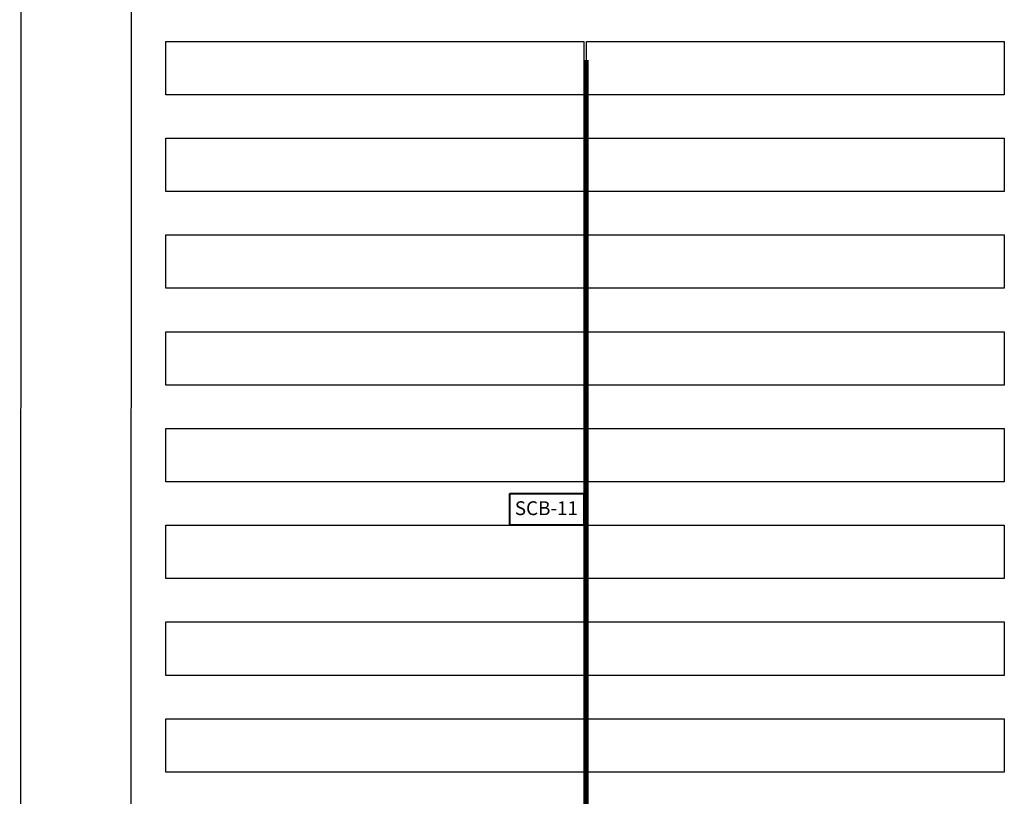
# Model space of a CAD drawing. Header units: inches. Extents: x 727810 to 1461440, y 2714588 to 5435005.
# Tile 59 of 233: x 728326 to 728397, y 2716118 to 2716175. Entities that reach past the tile are written whole.
import ezdxf

# ---------------------------------------------------------------- set-up
doc = ezdxf.new("R2010")
doc.units = ezdxf.units.IN
doc.header["$MEASUREMENT"] = 0
for name, color, linetype in [('Mundra 335', 7, 'Continuous'), ('ROAD', 7, 'Continuous'), ('SCB', 7, 'Continuous'), ('tranch', 7, 'Continuous')]:
    doc.layers.add(name, color=color, linetype=linetype)
doc.styles.get("Standard").update_dxf_attribs({"font": 'arial.ttf'})

# ---------------------------------------------------------------- blocks, each defined once
blk = doc.blocks.new('245')
at = {"layer": 'SCB', "lineweight": 40}
for points in [[(727940.219, 2716280.277), (727945.559, 2716280.277), (727945.559, 2716277.976)], [(727945.559, 2716277.976), (727940.219, 2716277.976), (727940.219, 2716280.277)]]:
    blk.add_lwpolyline(points, dxfattribs=at)

msp = doc.modelspace()

# ---------------------------------------------------------------- linework, layer by layer
at = {"layer": 'Mundra 335', "color": 2}
for points in [[(728336.55483, 2716172.97565), (728366.77483, 2716172.97565), (728366.77483, 2716169.11565), (728336.55483, 2716169.11565), (728336.55483, 2716172.97565)], [(728366.97483, 2716172.97565), (728397.19483, 2716172.97565), (728397.19483, 2716169.11565), (728366.97483, 2716169.11565), (728366.97483, 2716172.97565)], [(728336.55483, 2716165.97565), (728366.77483, 2716165.97565), (728366.77483, 2716162.11565), (728336.55483, 2716162.11565), (728336.55483, 2716165.97565)], [(728366.97483, 2716165.97565), (728397.19483, 2716165.97565), (728397.19483, 2716162.11565), (728366.97483, 2716162.11565), (728366.97483, 2716165.97565)], [(728336.55483, 2716158.97565), (728366.77483, 2716158.97565), (728366.77483, 2716155.11565), (728336.55483, 2716155.11565), (728336.55483, 2716158.97565)], [(728366.97483, 2716158.97565), (728397.19483, 2716158.97565), (728397.19483, 2716155.11565), (728366.97483, 2716155.11565), (728366.97483, 2716158.97565)], [(728336.55483, 2716151.97565), (728366.77483, 2716151.97565), (728366.77483, 2716148.11565), (728336.55483, 2716148.11565), (728336.55483, 2716151.97565)], [(728366.97483, 2716151.97565), (728397.19483, 2716151.97565), (728397.19483, 2716148.11565), (728366.97483, 2716148.11565), (728366.97483, 2716151.97565)], [(728336.55483, 2716144.97565), (728366.77483, 2716144.97565), (728366.77483, 2716141.11565), (728336.55483, 2716141.11565), (728336.55483, 2716144.97565)], [(728366.97483, 2716144.97565), (728397.19483, 2716144.97565), (728397.19483, 2716141.11565), (728366.97483, 2716141.11565), (728366.97483, 2716144.97565)], [(728366.77483, 2716140.27726), (728366.77483, 2716134.11565), (728336.55483, 2716134.11565), (728336.55483, 2716137.97565), (728366.77483, 2716137.97565)], [(728366.97483, 2716137.97565), (728397.19483, 2716137.97565), (728397.19483, 2716134.11565), (728366.97483, 2716134.11565), (728366.97483, 2716137.97565)], [(728336.55483, 2716130.97565), (728366.77483, 2716130.97565), (728366.77483, 2716127.11565), (728336.55483, 2716127.11565), (728336.55483, 2716130.97565)], [(728366.97483, 2716130.97565), (728397.19483, 2716130.97565), (728397.19483, 2716127.11565), (728366.97483, 2716127.11565), (728366.97483, 2716130.97565)], [(728336.55483, 2716123.97565), (728366.77483, 2716123.97565), (728366.77483, 2716120.11565), (728336.55483, 2716120.11565), (728336.55483, 2716123.97565)], [(728366.97483, 2716123.97565), (728397.19483, 2716123.97565), (728397.19483, 2716120.11565), (728366.97483, 2716120.11565), (728366.97483, 2716123.97565)]]:
    msp.add_lwpolyline(points, dxfattribs=at)
at = {"layer": 'ROAD'}
for p, q in [((728326.10412, 2716352.73386), (728325.98528, 2715823.64843)), ((728334.10511, 2716352.50069), (728333.93682, 2715823.65146))]:
    msp.add_line(p, q, dxfattribs=at)
at = {"layer": 'tranch', "const_width": 0.4}
for points in [[(728366.94173, 2716139.70676), (728366.94173, 2716171.62595)], [(728366.94173, 2716139.70676), (728366.94173, 2716108.62595)]]:
    msp.add_lwpolyline(points, dxfattribs=at)

# ---------------------------------------------------------------- block references
at = {"layer": 'SCB', "color": 1, "lineweight": 40}
msp.add_blockref('245', (421.21572, -140), dxfattribs=at)
msp.add_blockref('245', (421.21572, -140), dxfattribs=at)

# ---------------------------------------------------------------- texts
at = {"layer": 'SCB', "color": 7, "lineweight": 40, "insert": (728361.79321, 2716139.70676), "char_height": 1, "attachment_point": 1}
msp.add_mtext_dynamic_manual_height_columns('SCB-11', width=10.9628712, gutter_width=20.36957, heights=[0], dxfattribs=at)
msp.add_mtext_dynamic_manual_height_columns('SCB-11', width=10.9628712, gutter_width=20.36957, heights=[0], dxfattribs=at)

doc.saveas('drawing.dxf')
